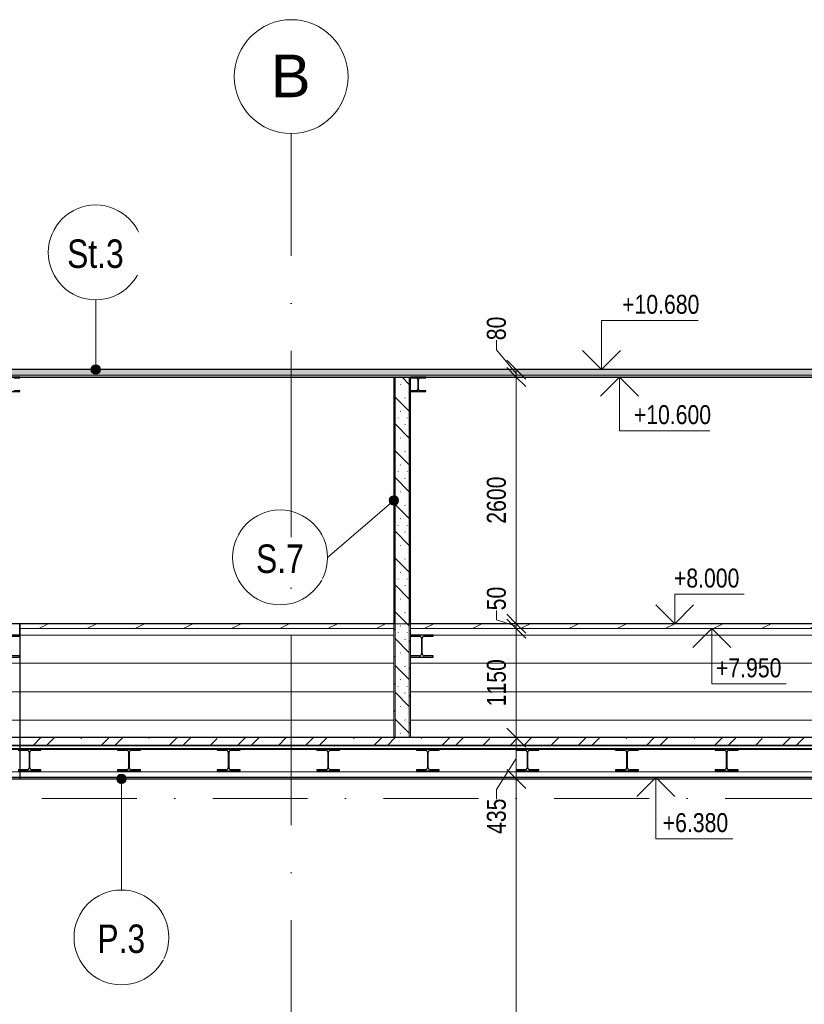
# Model space of a CAD drawing. Header units: millimetres. Extents: x 157133 to 260102, y -21587 to 34582.
# Tile 46 of 65: x 197298 to 205569, y 3989 to 14367. Entities that reach past the tile are written whole.
import ezdxf

# ---------------------------------------------------------------- set-up
doc = ezdxf.new("R2010")
doc.units = ezdxf.units.MM
for name, pattern in [('Osa', [2000, 1000, -500, 0, -500]), ('Tečkovaná 1_5mm', [150, 0, -150]), ('Čerchovaná 10mm', [1800, 1000, -400, 0, -400]), ('Čerchovaná 20mm', [3000, 2000, -500, 0, -500]), ('Čerchovaná 3mm', [500, 300, -100, 0, -100])]:
    doc.linetypes.add(name, pattern=pattern)
for name, color, linetype, lineweight in [('CA_KOTY', 3, 'Continuous', 9), ('CA_KOTY-100', 3, 'Continuous', 9), ('CA_NEVHRA1', 3, 'Čerchovaná 3mm', 13), ('CA_OSY', 5, 'Osa', 9), ('CA_PODLAHA', 1, 'Continuous', 25), ('CA_PODLAHA25', 7, 'Continuous', 13), ('CA_POHHRA18', 9, 'Tečkovaná 1_5mm', 9), ('CA_POHHRA25', 7, 'Continuous', 13), ('CA_PSVBUB', 3, 'Continuous', 9), ('CA_REZY', 1, 'Continuous', 25), ('CA_SRAFY', 9, 'Continuous', 25), ('CA_TEXT35', 62, 'Continuous', 9), ('CA_ZARIZPRED', 8, 'Continuous', 13), ('Popisky podlahy', 250, 'Continuous', 9)]:
    doc.layers.add(name, color=color, linetype=linetype, lineweight=lineweight)
doc.styles.add('Arial_2', font='arial.ttf', dxfattribs={"height": 450})
doc.styles.add('Arial_4', font='arial.ttf', dxfattribs={"width": 0.8, "height": 200})
doc.styles.add('Arial_6', font='arial.ttf', dxfattribs={"width": 0.8, "height": 300})
doc.dimstyles.new('HP_Přímá_-_2_mm_Ariel_1-100_vnitřní', dxfattribs={"dimscale": 304.8, "dimtxt": 204.05188, "dimasz": 0.656168, "dimexe": 0, "dimexo": 0.0625, "dimgap": 0.164042, "dimtad": 1, "dimdec": 0, "dimzin": 0, "dimdsep": 46, "dimtxsty": 'Arial_4', "dimblk1": 'OBLIQUE', "dimblk2": 'OBLIQUE', "dimsah": 1, "dimcen": 0.09, "dimazin": 0, "dimtfac": 1, "dimtdec": 4, "dimtix": 1, "dimtmove": 1, "dimatfit": 3, "dimfxl": 0, "dimfxlon": 1, "dimtvp": 1, "dimtolj": 1, "dimtzin": 0, "dimarcsym": 2})
doc.dimstyles.new('HP_Přímá_-_2_mm_Ariel_1-100_vnitřní_1', dxfattribs={"dimscale": 304.8, "dimtxt": 204.05188, "dimasz": 0.656168, "dimexe": 0, "dimexo": 0.0625, "dimgap": 0.164042, "dimtad": 1, "dimdec": 0, "dimzin": 0, "dimdsep": 46, "dimtxsty": 'Arial_4', "dimblk1": 'OBLIQUE', "dimblk2": 'OBLIQUE', "dimsah": 1, "dimcen": 0.09, "dimazin": 0, "dimtfac": 1, "dimtdec": 4, "dimtix": 1, "dimtmove": 0, "dimatfit": 3, "dimfxl": 0, "dimfxlon": 1, "dimtvp": 1, "dimtolj": 1, "dimtzin": 0, "dimarcsym": 2})
pattern_1 = [(45, (197942.36, 5783.53), (-143.684, 143.684), []), (45, (198038.15, 5783.53), (-143.684, 143.684), [3.353, -98.247]), (45, (198133.94, 5783.53), (-143.684, 143.684), [3.353, -98.247])]

# ---------------------------------------------------------------- blocks, each defined once
blk = doc.blocks.new('ocelová kce final - 11542_003_OK-HALA_TaO-2_ET_AciS_2025-05-29_upr_dwg-2597525-ŘEZ 2 - vestavek V7')
at = {"layer": 'CA_REZY'}
for p, q in [((17888, 10600), (17728, 10600)), ((17826, 10591), (17888, 10591)), ((17888, 10591), (17888, 10600)), ((22168, 10600), (22008, 10600)), ((22008, 10600), (22008, 10591)), ((22008, 10591), (22070, 10591)), ((22106, 10591), (22168, 10591)), ((22168, 10591), (22168, 10600)), ((22085, 10576), (22085, 10472)), ((22091, 10472), (22091, 10576)), ((17728, 10448), (17888, 10448)), ((17888, 10457), (17826, 10457)), ((17888, 10448), (17888, 10457)), ((22070, 10457), (22008, 10457)), ((22008, 10457), (22008, 10448)), ((22008, 10448), (22168, 10448)), ((22168, 10457), (22106, 10457)), ((22168, 10448), (22168, 10457)), ((17888, 8000), (17878, 8000)), ((17888, 7880), (17888, 8000)), ((17888, 7880), (17648, 7880)), ((17793, 7868), (17888, 7868)), ((17878, 7880), (17888, 7880)), ((17888, 7868), (17888, 7880)), ((22248, 7880), (22008, 7880)), ((22008, 7880), (22008, 7868)), ((22008, 7868), (22103, 7868)), ((22124, 7847), (22124, 7683)), ((22132, 7683), (22132, 7847)), ((22153, 7868), (22248, 7868)), ((22248, 7868), (22248, 7880)), ((17648, 7650), (17888, 7650)), ((17888, 7662), (17793, 7662)), ((17888, 7650), (17888, 7662)), ((22103, 7662), (22008, 7662)), ((22008, 7662), (22008, 7650)), ((22008, 7650), (22248, 7650)), ((22248, 7662), (22153, 7662)), ((22248, 7650), (22248, 7662)), ((28760, 6800), (9310, 6800)), ((28760, 6719), (9310, 6719)), ((9310, 6719), (28760, 6719)), ((9310, 6681), (28390, 6681)), ((28390, 6681), (9310, 6681)), ((9310, 6680), (28390, 6680)), ((18110, 6680), (17870, 6680)), ((17870, 6668), (17965, 6668)), ((17986, 6647), (17986, 6483)), ((17994, 6483), (17994, 6647)), ((18015, 6668), (18110, 6668)), ((18110, 6668), (18110, 6680)), ((19160, 6680), (18920, 6680)), ((18920, 6680), (18920, 6668)), ((18920, 6668), (19015, 6668)), ((19036, 6647), (19036, 6483)), ((19044, 6483), (19044, 6647)), ((19065, 6668), (19160, 6668)), ((19160, 6668), (19160, 6680)), ((20210, 6680), (19970, 6680)), ((19970, 6680), (19970, 6668)), ((19970, 6668), (20065, 6668)), ((20086, 6647), (20086, 6483)), ((20094, 6483), (20094, 6647)), ((20115, 6668), (20210, 6668)), ((20210, 6668), (20210, 6680)), ((21260, 6680), (21020, 6680)), ((21020, 6680), (21020, 6668)), ((21020, 6668), (21115, 6668)), ((21136, 6647), (21136, 6483)), ((21144, 6483), (21144, 6647)), ((21165, 6668), (21260, 6668)), ((21260, 6668), (21260, 6680)), ((22310, 6680), (22070, 6680)), ((22070, 6680), (22070, 6668)), ((22070, 6668), (22165, 6668)), ((22186, 6647), (22186, 6483)), ((22194, 6483), (22194, 6647)), ((22215, 6668), (22310, 6668)), ((22310, 6668), (22310, 6680)), ((23360, 6680), (23120, 6680)), ((23120, 6680), (23120, 6668)), ((23120, 6668), (23215, 6668)), ((23236, 6647), (23236, 6483)), ((23244, 6483), (23244, 6647)), ((23265, 6668), (23360, 6668)), ((23360, 6668), (23360, 6680)), ((24410, 6680), (24170, 6680)), ((24170, 6680), (24170, 6668)), ((24170, 6668), (24265, 6668)), ((24286, 6647), (24286, 6483)), ((24294, 6483), (24294, 6647)), ((24315, 6668), (24410, 6668)), ((24410, 6668), (24410, 6680)), ((25460, 6680), (25220, 6680)), ((25220, 6680), (25220, 6668)), ((25220, 6668), (25315, 6668)), ((25336, 6647), (25336, 6483)), ((25344, 6483), (25344, 6647)), ((25365, 6668), (25460, 6668)), ((25460, 6668), (25460, 6680)), ((17965, 6462), (17870, 6462)), ((17870, 6450), (18110, 6450)), ((18110, 6462), (18015, 6462)), ((18110, 6450), (18110, 6462)), ((19015, 6462), (18920, 6462)), ((18920, 6462), (18920, 6450)), ((18920, 6450), (19160, 6450)), ((19160, 6462), (19065, 6462)), ((19160, 6450), (19160, 6462)), ((20065, 6462), (19970, 6462)), ((19970, 6462), (19970, 6450)), ((19970, 6450), (20210, 6450)), ((20210, 6462), (20115, 6462)), ((20210, 6450), (20210, 6462)), ((21115, 6462), (21020, 6462)), ((21020, 6462), (21020, 6450)), ((21020, 6450), (21260, 6450)), ((21260, 6462), (21165, 6462)), ((21260, 6450), (21260, 6462)), ((22165, 6462), (22070, 6462)), ((22070, 6462), (22070, 6450)), ((22070, 6450), (22310, 6450)), ((22310, 6462), (22215, 6462)), ((22310, 6450), (22310, 6462)), ((23215, 6462), (23120, 6462)), ((23120, 6462), (23120, 6450)), ((23120, 6450), (23360, 6450)), ((23360, 6462), (23265, 6462)), ((23360, 6450), (23360, 6462)), ((24265, 6462), (24170, 6462)), ((24170, 6462), (24170, 6450)), ((24170, 6450), (24410, 6450)), ((24410, 6462), (24315, 6462)), ((24410, 6450), (24410, 6462)), ((25315, 6462), (25220, 6462)), ((25220, 6462), (25220, 6450)), ((25220, 6450), (25460, 6450)), ((25460, 6462), (25365, 6462)), ((25460, 6450), (25460, 6462))]:
    blk.add_line(p, q, dxfattribs=at)
for centre, radius, start, end in [((22070, 10576), 15, 0, 90), ((22106, 10576), 15, 90, 180), ((22070, 10472), 15, 270, 0), ((22106, 10472), 15, 180, 270), ((22103, 7847), 21, 0, 90), ((22153, 7847), 21, 90, 180), ((22103, 7683), 21, 270, 0), ((22153, 7683), 21, 180, 270), ((17965, 6647), 21, 0, 90), ((18015, 6647), 21, 90, 180), ((19015, 6647), 21, 0, 90), ((19065, 6647), 21, 90, 180), ((20065, 6647), 21, 0, 90), ((20115, 6647), 21, 90, 180), ((21115, 6647), 21, 0, 90), ((21165, 6647), 21, 90, 180), ((22165, 6647), 21, 0, 90), ((22215, 6647), 21, 90, 180), ((23215, 6647), 21, 0, 90), ((23265, 6647), 21, 90, 180), ((24265, 6647), 21, 0, 90), ((24315, 6647), 21, 90, 180), ((25315, 6647), 21, 0, 90), ((25365, 6647), 21, 90, 180), ((17965, 6483), 21, 270, 0), ((18015, 6483), 21, 180, 270), ((19015, 6483), 21, 270, 0), ((19065, 6483), 21, 180, 270), ((20065, 6483), 21, 270, 0), ((20115, 6483), 21, 180, 270), ((21115, 6483), 21, 270, 0), ((21165, 6483), 21, 180, 270), ((22165, 6483), 21, 270, 0), ((22215, 6483), 21, 180, 270), ((23215, 6483), 21, 270, 0), ((23265, 6483), 21, 180, 270), ((24265, 6483), 21, 270, 0), ((24315, 6483), 21, 180, 270), ((25315, 6483), 21, 270, 0), ((25365, 6483), 21, 180, 270)]:
    blk.add_arc(centre, radius, start, end, dxfattribs=at)
blk = doc.blocks.new('ocelová kce final - ocelová kce final-2597615-ŘEZ 2 - vestavek V7')
blk.add_blockref('ocelová kce final - 11542_003_OK-HALA_TaO-2_ET_AciS_2025-05-29_upr_dwg-2597525-ŘEZ 2 - vestavek V7', (0, 0))
blk = doc.blocks.new('Osnova - Bublina osnovy 12mm-4850-ŘEZ 2 - vestavek V7')
at = {"layer": 'CA_TEXT35'}
blk.add_circle((7749.871065, 13767.40766), 600, dxfattribs=at)
blk = doc.blocks.new('HP_Popisek stěny - HP_Popisek stěny-1417901-ŘEZ 2 - vestavek V7')
at = {"layer": 'CA_PSVBUB'}
blk.add_circle((20632, 8700), 500, dxfattribs=at)
blk = doc.blocks.new('Popisek podlahy - Popisek podlahy-1418391-ŘEZ 2 - vestavek V7')
at = {"layer": 'Popisky podlahy'}
blk.add_circle((18960, 4694), 500, dxfattribs=at)
blk = doc.blocks.new('DIMBLOCK54-ŘEZ 2 - vestavek V7')
at = {"layer": 'CA_KOTY-100'}
for p, q in [((202326, 10989), (202326, 10889)), ((202326, 10889), (202533, 10640)), ((202533, 10680), (202433, 10780)), ((202533, 10600), (202433, 10700)), ((202533, 10680), (202533, 10600)), ((202533, 10680), (202633, 10580)), ((202533, 10680), (202533, 10680)), ((202533, 10680), (202533, 10680)), ((202533, 10600), (202633, 10500)), ((202533, 10600), (202533, 10600)), ((202533, 10600), (202533, 10600))]:
    blk.add_line(p, q, dxfattribs=at)
at = {"layer": 'CA_KOTY-100', "color": 0, "insert": (202223, 10989), "char_height": 200, "width": 293.83, "attachment_point": 1, "rotation": 90, "line_spacing_factor": 0.941778, "style": 'Arial_4'}
blk.add_mtext('80', dxfattribs=at)
blk = doc.blocks.new('_Oblique')
at = {"color": 0, "linetype": 'ByBlock', "lineweight": -2}
blk.add_line((-0.5, -0.5), (0.5, 0.5), dxfattribs=at)
blk = doc.blocks.new('DIMBLOCK55-ŘEZ 2 - vestavek V7')
at = {"layer": 'CA_KOTY-100'}
for p, q in [((202533, 10600), (202433, 10700)), ((202533, 10600), (202533, 8000)), ((202533, 10600), (202633, 10500)), ((202533, 10600), (202533, 10600)), ((202533, 10600), (202533, 10600)), ((202533, 8000), (202433, 8100)), ((202533, 8000), (202633, 7900)), ((202533, 8000), (202533, 8000)), ((202533, 8000), (202533, 8000))]:
    blk.add_line(p, q, dxfattribs=at)
at = {"layer": 'CA_KOTY-100', "color": 0, "insert": (202223, 9055), "char_height": 200, "width": 587.67, "attachment_point": 1, "rotation": 90, "line_spacing_factor": 0.941778, "style": 'Arial_4'}
blk.add_mtext('2600', dxfattribs=at)
blk = doc.blocks.new('DIMBLOCK56-ŘEZ 2 - vestavek V7')
at = {"layer": 'CA_KOTY-100'}
for p, q in [((202326, 8142), (202326, 8042)), ((202533, 8000), (202433, 8100)), ((202326, 8042), (202533, 7975)), ((202533, 7950), (202433, 8050)), ((202533, 8000), (202533, 7950)), ((202533, 8000), (202633, 7900)), ((202533, 8000), (202533, 8000)), ((202533, 8000), (202533, 8000)), ((202533, 7950), (202633, 7850)), ((202533, 7950), (202533, 7950)), ((202533, 7950), (202533, 7950))]:
    blk.add_line(p, q, dxfattribs=at)
at = {"layer": 'CA_KOTY-100', "color": 0, "insert": (202223, 8142), "char_height": 200, "width": 293.83, "attachment_point": 1, "rotation": 90, "line_spacing_factor": 0.941778, "style": 'Arial_4'}
blk.add_mtext('50', dxfattribs=at)
blk = doc.blocks.new('DIMBLOCK57-ŘEZ 2 - vestavek V7')
at = {"layer": 'CA_KOTY-100'}
for p, q in [((202533, 7950), (202433, 8050)), ((202533, 7950), (202533, 6800)), ((202533, 7950), (202633, 7850)), ((202533, 7950), (202533, 7950)), ((202533, 7950), (202533, 7950)), ((202533, 6800), (202433, 6900)), ((202533, 6800), (202633, 6700)), ((202533, 6800), (202533, 6800)), ((202533, 6800), (202533, 6800))]:
    blk.add_line(p, q, dxfattribs=at)
at = {"layer": 'CA_KOTY-100', "color": 0, "insert": (202223, 7130), "char_height": 200, "width": 587.67, "attachment_point": 1, "rotation": 90, "line_spacing_factor": 0.941778, "style": 'Arial_4'}
blk.add_mtext('1150', dxfattribs=at)
blk = doc.blocks.new('DIMBLOCK58-ŘEZ 2 - vestavek V7')
at = {"layer": 'CA_KOTY-100'}
for p, q in [((202533, 6800), (202433, 6900)), ((202533, 6800), (202533, 6365)), ((202533, 6800), (202633, 6700)), ((202533, 6800), (202533, 6800)), ((202533, 6800), (202533, 6800)), ((202326, 6253), (202533, 6582)), ((202533, 6365), (202433, 6465)), ((202533, 6365), (202633, 6265)), ((202533, 6365), (202533, 6365)), ((202533, 6365), (202533, 6365)), ((202326, 6153), (202326, 6253))]:
    blk.add_line(p, q, dxfattribs=at)
at = {"layer": 'CA_KOTY-100', "color": 0, "insert": (202223, 5785), "char_height": 200, "width": 440.75, "attachment_point": 1, "rotation": 90, "line_spacing_factor": 0.941778, "style": 'Arial_4'}
blk.add_mtext('435', dxfattribs=at)
blk = doc.blocks.new('DIMBLOCK59-ŘEZ 2 - vestavek V7')
at = {"layer": 'CA_KOTY-100'}
for p, q in [((202533, 6365), (202433, 6465)), ((202533, 6365), (202533, 0)), ((202533, 6365), (202633, 6265)), ((202533, 6365), (202533, 6365)), ((202533, 6365), (202533, 6365)), ((202533, 0), (202433, 100)), ((202533, 0), (202633, -100)), ((202533, 0), (202533, 0)), ((202533, 0), (202533, 0))]:
    blk.add_line(p, q, dxfattribs=at)
at = {"layer": 'CA_KOTY-100', "color": 0, "insert": (202223, 2938), "char_height": 200, "width": 587.67, "attachment_point": 1, "rotation": 90, "line_spacing_factor": 0.941778, "style": 'Arial_4'}
blk.add_mtext('6365', dxfattribs=at)

msp = doc.modelspace()

# ---------------------------------------------------------------- hatches: boundary and pattern name
at = {"layer": 'CA_POHHRA25', "lineweight": 9}
h = msp.add_hatch(dxfattribs=at)
h.set_pattern_fill('FP_28', color=256, style=0, pattern_type=2)
h.set_pattern_definition([(0, (197942.36, 5783.53), (0, 300), [])])
h.paths.add_polyline_path([(206033.2, 6380), (207620.7, 6380), (207620.7, 6398), (207731.5, 6398), (207743.5, 6401.2), (207752.3, 6410), (207755.5, 6422), (207755.5, 6618), (207752.3, 6630), (207743.5, 6638.8), (207731.5, 6642), (207620.7, 6642), (207620.7, 6660), (207640.7, 6660), (207640.7, 6680), (206970.7, 6680), (206970.7, 6668), (206875.5, 6668), (206865, 6665.2), (206857.3, 6657.5), (206854.5, 6647), (206854.5, 6483), (206857.3, 6472.5), (206865, 6464.8), (206875.5, 6462), (206970.7, 6462), (206970.7, 6450), (206730.7, 6450), (206730.7, 6462), (206826, 6462), (206836.5, 6464.8), (206844.2, 6472.5), (206847, 6483), (206847, 6647), (206844.2, 6657.5), (206836.5, 6665.2), (206826, 6668), (206730.7, 6668), (206730.7, 6680), (205920.7, 6680), (205920.7, 6668), (205825.5, 6668), (205815, 6665.2), (205807.3, 6657.5), (205804.5, 6647), (205804.5, 6483), (205807.3, 6472.5), (205815, 6464.8), (205825.5, 6462), (205920.7, 6462), (205920.7, 6450), (205680.7, 6450), (205680.7, 6462), (205776, 6462), (205786.5, 6464.8), (205794.2, 6472.5), (205797, 6483), (205797, 6647), (205794.2, 6657.5), (205786.5, 6665.2), (205776, 6668), (205680.7, 6668), (205680.7, 6680), (204870.7, 6680), (204870.7, 6668), (204775.5, 6668), (204765, 6665.2), (204757.3, 6657.5), (204754.5, 6647), (204754.5, 6483), (204757.3, 6472.5), (204765, 6464.8), (204775.5, 6462), (204870.7, 6462), (204870.7, 6450), (204630.7, 6450), (204630.7, 6462), (204726, 6462), (204736.5, 6464.8), (204744.2, 6472.5), (204747, 6483), (204747, 6647), (204744.2, 6657.5), (204736.5, 6665.2), (204726, 6668), (204630.7, 6668), (204630.7, 6680), (203820.7, 6680), (203820.7, 6668), (203725.5, 6668), (203715, 6665.2), (203707.3, 6657.5), (203704.5, 6647), (203704.5, 6483), (203707.3, 6472.5), (203715, 6464.8), (203725.5, 6462), (203820.7, 6462), (203820.7, 6450), (203580.7, 6450), (203580.7, 6462), (203676, 6462), (203686.5, 6464.8), (203694.2, 6472.5), (203697, 6483), (203697, 6647), (203694.2, 6657.5), (203686.5, 6665.2), (203676, 6668), (203580.7, 6668), (203580.7, 6680), (202770.7, 6680), (202770.7, 6668), (202675.5, 6668), (202665, 6665.2), (202657.3, 6657.5), (202654.5, 6647), (202654.5, 6483), (202657.3, 6472.5), (202665, 6464.8), (202675.5, 6462), (202770.7, 6462), (202770.7, 6450), (202530.7, 6450), (202530.7, 6462), (202626, 6462), (202636.5, 6464.8), (202644.2, 6472.5), (202647, 6483), (202647, 6647), (202644.2, 6657.5), (202636.5, 6665.2), (202626, 6668), (202530.7, 6668), (202530.7, 6680), (201720.7, 6680), (201720.7, 6668), (201625.5, 6668), (201615, 6665.2), (201607.3, 6657.5), (201604.5, 6647), (201604.5, 6483), (201607.3, 6472.5), (201615, 6464.8), (201625.5, 6462), (201720.7, 6462), (201720.7, 6450), (201480.7, 6450), (201480.7, 6462), (201576, 6462), (201586.5, 6464.8), (201594.2, 6472.5), (201597, 6483), (201597, 6647), (201594.2, 6657.5), (201586.5, 6665.2), (201576, 6668), (201480.7, 6668), (201480.7, 6680), (200670.7, 6680), (200670.7, 6668), (200575.5, 6668), (200565, 6665.2), (200557.3, 6657.5), (200554.5, 6647), (200554.5, 6483), (200557.3, 6472.5), (200565, 6464.8), (200575.5, 6462), (200670.7, 6462), (200670.7, 6450), (200430.7, 6450), (200430.7, 6462), (200526, 6462), (200536.5, 6464.8), (200544.2, 6472.5), (200547, 6483), (200547, 6647), (200544.2, 6657.5), (200536.5, 6665.2), (200526, 6668), (200430.7, 6668), (200430.7, 6680), (199620.7, 6680), (199620.7, 6668), (199525.5, 6668), (199515, 6665.2), (199507.3, 6657.5), (199504.5, 6647), (199504.5, 6483), (199507.3, 6472.5), (199515, 6464.8), (199525.5, 6462), (199620.7, 6462), (199620.7, 6450), (199380.7, 6450), (199380.7, 6462), (199476, 6462), (199486.5, 6464.8), (199494.2, 6472.5), (199497, 6483), (199497, 6647), (199494.2, 6657.5), (199486.5, 6665.2), (199476, 6668), (199380.7, 6668), (199380.7, 6680), (198570.7, 6680), (198570.7, 6668), (198475.5, 6668), (198465, 6665.2), (198457.3, 6657.5), (198454.5, 6647), (198454.5, 6483), (198457.3, 6472.5), (198465, 6464.8), (198475.5, 6462), (198570.7, 6462), (198570.7, 6450), (198330.7, 6450), (198330.7, 6462), (198426, 6462), (198436.5, 6464.8), (198444.2, 6472.5), (198447, 6483), (198447, 6647), (198444.2, 6657.5), (198436.5, 6665.2), (198426, 6668), (198330.7, 6668), (198330.7, 6680), (197520.7, 6680), (197520.7, 6668), (197425.5, 6668), (197415, 6665.2), (197407.3, 6657.5), (197404.5, 6647), (197404.5, 6483), (197407.3, 6472.5), (197415, 6464.8), (197426.8, 6462), (197520.7, 6462), (197520.7, 6450), (197280.7, 6450), (197280.7, 6462), (197376, 6462), (197386.5, 6464.8), (197394.2, 6472.5), (197397, 6483), (197397, 6647), (197394.2, 6657.5), (197386.5, 6665.2), (197376, 6668), (197280.7, 6668), (197280.7, 6680), (196470.7, 6680), (196470.7, 6668), (196375.5, 6668), (196365, 6665.2), (196357.3, 6657.5), (196354.5, 6647), (196354.5, 6483), (196357.3, 6472.5), (196365, 6464.8), (196375.5, 6462), (196470.7, 6462), (196470.7, 6450), (196230.7, 6450), (196230.7, 6462), (196326, 6462), (196336.5, 6464.8), (196344.2, 6472.5), (196347, 6483), (196347, 6647), (196344.2, 6657.5), (196336.5, 6665.2), (196326, 6668), (196230.7, 6668), (196230.7, 6680), (195420.7, 6680), (195420.7, 6668), (195325.5, 6668), (195315, 6665.2), (195307.3, 6657.5), (195304.5, 6647), (195304.5, 6483), (195307.3, 6472.5), (195315, 6464.8), (195325.5, 6462), (195420.7, 6462), (195420.7, 6450), (195180.7, 6450), (195180.7, 6462), (195276, 6462), (195286.5, 6464.8), (195294.2, 6472.5), (195297, 6483), (195297, 6647), (195294.2, 6657.5), (195286.5, 6665.2), (195276, 6668), (195180.7, 6668), (195180.7, 6680), (194370.7, 6680), (194370.7, 6668), (194275.5, 6668), (194265, 6665.2), (194257.3, 6657.5), (194254.5, 6647), (194254.5, 6483), (194257.3, 6472.5), (194265, 6464.8), (194275.5, 6462), (194370.7, 6462), (194370.7, 6450), (194130.7, 6450), (194130.7, 6462), (194226, 6462), (194236.5, 6464.8), (194244.2, 6472.5), (194247, 6483), (194247, 6647), (194244.2, 6657.5), (194236.5, 6665.2), (194226, 6668), (194130.7, 6668), (194130.7, 6680), (193320.7, 6680), (193320.7, 6668), (193225.5, 6668), (193215, 6665.2), (193207.3, 6657.5), (193204.5, 6647), (193204.5, 6483), (193207.3, 6472.5), (193215, 6464.8), (193225.5, 6462), (193320.7, 6462), (193320.7, 6450), (193080.7, 6450), (193080.7, 6462), (193176, 6462), (193186.5, 6464.8), (193194.2, 6472.5), (193197, 6483), (193197, 6647), (193194.2, 6657.5), (193186.5, 6665.2), (193176, 6668), (193080.7, 6668), (193080.7, 6680), (192270.7, 6680), (192270.7, 6668), (192175.5, 6668), (192165, 6665.2), (192157.3, 6657.5), (192154.5, 6645.2), (192154.5, 6483), (192157.3, 6472.5), (192165, 6464.8), (192175.5, 6462), (192270.7, 6462), (192270.7, 6450), (192030.7, 6450), (192030.7, 6462), (192126, 6462), (192136.5, 6464.8), (192144.2, 6472.5), (192147, 6483), (192147, 6647), (192144.2, 6657.5), (192136.5, 6665.2), (192126, 6668), (192030.7, 6668), (192030.7, 6680), (191220.7, 6680), (191220.7, 6668), (191125.5, 6668), (191115, 6665.2), (191107.3, 6657.5), (191104.5, 6647), (191104.5, 6483), (191107.3, 6472.5), (191115, 6464.8), (191125.5, 6462), (191220.7, 6462), (191220.7, 6450), (190980.7, 6450), (190980.7, 6462), (191076, 6462), (191086.5, 6464.8), (191094.2, 6472.5), (191097, 6483), (191097, 6647), (191094.2, 6657.5), (191086.5, 6665.2), (191076, 6668), (190980.7, 6668), (190980.7, 6680), (190085.7, 6680), (190085.7, 6668), (189990.5, 6668), (189980, 6665.2), (189972.3, 6657.5), (189969.5, 6647), (189969.5, 6483), (189972.3, 6472.5), (189980, 6464.8), (189990.5, 6462), (190085.7, 6462), (190085.7, 6450), (189845.7, 6450), (189845.7, 6462), (189941, 6462), (189951.5, 6464.8), (189959.2, 6472.5), (189962, 6483), (189962, 6647), (189959.2, 6657.5), (189951.5, 6665.2), (189941, 6668), (189845.7, 6668), (189845.7, 6680), (188950.7, 6680), (188950.7, 6668), (188855.5, 6668), (188845, 6665.2), (188837.3, 6657.5), (188834.5, 6647), (188834.5, 6483), (188837.3, 6472.5), (188845, 6464.8), (188855.5, 6462), (188950.7, 6462), (188950.7, 6450), (188713.1, 6450), (188713.1, 6380), (205920.7, 6380)])
h.paths.add_polyline_path([(188563.1, 6380), (188563.1, 7880), (188560.7, 7880), (188560.7, 7815), (188543.1, 7815), (188543.1, 6380)])
h.paths.add_polyline_path([(207900.7, 6398), (208011.5, 6398), (208023.5, 6401.2), (208032.3, 6410), (208035.5, 6422), (208035.5, 6618), (208032.3, 6630), (208023.5, 6638.8), (208011.5, 6642), (207790, 6642), (207778, 6638.8), (207769.2, 6630), (207766, 6618), (207766, 6422), (207769.2, 6410), (207778, 6401.2), (207790, 6398), (207800.7, 6398)])
h.paths.add_polyline_path([(208180.7, 6398), (208180.7, 6642), (208070, 6642), (208058, 6638.8), (208049.2, 6630), (208046, 6618), (208046, 6422), (208049.2, 6410), (208058, 6401.2), (208070, 6398), (208170.7, 6398)])
h.paths.add_polyline_path([(188720.7, 6668), (188713.1, 6668), (188713.1, 6462), (188720.7, 6462)])
h.paths.add_polyline_path([(188806, 6462), (188816.5, 6464.8), (188824.2, 6472.5), (188827, 6483), (188827, 6647), (188824.2, 6657.5), (188816.5, 6665.2), (188806, 6668), (188720.7, 6668), (188720.7, 6462)])
h.paths.add_polyline_path([(207740.7, 6660), (208170.7, 6660), (208170.7, 6719), (188720.7, 6719), (188720.7, 6681.1), (207740.7, 6680)])
h.paths.add_polyline_path([(198991.6, 6800), (201243, 6800), (201243, 7880), (197298.7, 7880), (197298.7, 7868), (197203.5, 7868), (197193, 7865.2), (197185.3, 7857.5), (197182.5, 7847), (197183.5, 7679.3), (197185.3, 7672.5), (197193, 7664.8), (197203.5, 7662), (197298.7, 7662), (197298.7, 7650), (197058.7, 7650), (197058.7, 7662), (197154, 7662), (197164.5, 7664.8), (197172.2, 7672.5), (197175, 7683), (197175, 7847), (197172.2, 7857.5), (197164.5, 7865.2), (197154, 7868), (197058.7, 7868), (197058.7, 7880), (196133.7, 7880), (196133.7, 7868), (196038.5, 7868), (196028, 7865.2), (196020.3, 7857.5), (196017.5, 7847), (196018.5, 7679.3), (196020.3, 7672.5), (196028, 7664.8), (196038.5, 7662), (196133.7, 7662), (196133.7, 7650), (195893.7, 7650), (195893.7, 7662), (195989, 7662), (195999.5, 7664.8), (196007.2, 7672.5), (196010, 7683), (196010, 7847), (196007.2, 7857.5), (195999.5, 7865.2), (195989, 7868), (195893.7, 7868), (195893.7, 7880), (194968.7, 7880), (194968.7, 7868), (194873.5, 7868), (194863, 7865.2), (194855.3, 7857.5), (194852.5, 7847), (194853.5, 7679.3), (194855.3, 7672.5), (194863, 7664.8), (194873.5, 7662), (194968.7, 7662), (194968.7, 7650), (194728.7, 7650), (194728.7, 7662), (194824, 7662), (194834.5, 7664.8), (194842.2, 7672.5), (194845, 7683), (194845, 7847), (194842.2, 7857.5), (194834.5, 7865.2), (194824, 7868), (194728.7, 7868), (194728.7, 7880), (193803.7, 7880), (193803.7, 7868), (193708.5, 7868), (193698, 7865.2), (193690.3, 7857.5), (193687.5, 7847), (193688.5, 7679.3), (193690.3, 7672.5), (193698, 7664.8), (193708.5, 7662), (193803.7, 7662), (193803.7, 7650), (193563.7, 7650), (193563.7, 7662), (193659, 7662), (193669.5, 7664.8), (193677.2, 7672.5), (193680, 7683), (193680, 7847), (193677.2, 7857.5), (193669.5, 7865.2), (193659, 7868), (193563.7, 7868), (193563.7, 7880), (192638.7, 7880), (192638.7, 7868), (192543.5, 7868), (192533, 7865.2), (192525.3, 7857.5), (192522.5, 7847), (192523.5, 7679.3), (192525.3, 7672.5), (192533, 7664.8), (192543.5, 7662), (192638.7, 7662), (192638.7, 7650), (192398.7, 7650), (192398.7, 7662), (192494, 7662), (192504.5, 7664.8), (192512.2, 7672.5), (192515, 7683), (192515, 7847), (192512.2, 7857.5), (192504.5, 7865.2), (192494, 7868), (192398.7, 7868), (192398.7, 7880), (188950.7, 7880), (188950.7, 7868), (188855.5, 7868), (188845, 7865.2), (188837.3, 7857.5), (188834.5, 7847), (188834.5, 7683), (188837.3, 7672.5), (188845, 7664.8), (188855.5, 7662), (188950.7, 7662), (188950.7, 7650), (188713.1, 7650), (188713.1, 6800), (198209.2, 6800)])
h.paths.add_polyline_path([(202903.6, 6800), (208180.7, 6800), (208180.7, 7600), (207620.7, 7600), (207620.7, 7618), (207731.5, 7618), (207743.5, 7621.2), (207752.3, 7630), (207755.5, 7642), (207755.5, 7838), (207752.3, 7850), (207743.5, 7858.8), (207731.5, 7862), (207620.7, 7862), (207620.7, 7880), (206008.7, 7880), (206008.7, 7868), (205913.5, 7868), (205903, 7865.2), (205895.3, 7857.5), (205892.5, 7847), (205892.5, 7683), (205895.3, 7672.5), (205903, 7664.8), (205913.5, 7662), (206008.7, 7662), (206008.7, 7650), (205768.7, 7650), (205768.7, 7662), (205864, 7662), (205874.5, 7664.8), (205882.2, 7672.5), (205885, 7683), (205885, 7847), (205882.2, 7857.5), (205874.5, 7865.2), (205864, 7868), (205768.7, 7868), (205768.7, 7880), (201658.7, 7880), (201658.7, 7868), (201563.5, 7868), (201553, 7865.2), (201545.3, 7857.5), (201542.5, 7847), (201542.5, 7683), (201545.3, 7672.5), (201553, 7664.8), (201563.5, 7662), (201658.7, 7662), (201658.7, 7650), (201418.7, 7650), (201418.7, 7662), (201514, 7662), (201524.5, 7664.8), (201532.2, 7672.5), (201535, 7683), (201535, 7847), (201532.2, 7857.5), (201524.5, 7865.2), (201514, 7868), (201418.7, 7868), (201418, 6800), (202121.2, 6800)])
h.paths.add_polyline_path([(207980.7, 7063.8), (207815.5, 7064.6), (207808.3, 7068.7), (207802.7, 7076.4), (207800.7, 7086.1), (207801.5, 7159), (207805.1, 7167.2), (207812.1, 7173.4), (207820.7, 7175.6), (207985.9, 7174.7), (207993.2, 7170.7), (207998.8, 7162.9), (208000.7, 7153.2), (208000, 7080.3), (207996.4, 7072.2), (207989.2, 7065.9), (207983.4, 7064.1)])
h.paths.add_polyline_path([(207980.7, 7072.7), (207985.9, 7074), (207990.1, 7077.8), (207992.4, 7083.1), (207992.7, 7086.1), (207991.8, 7158.2), (207989.2, 7162.6), (207985.2, 7165.6), (207980.7, 7166.6), (207816.3, 7165.6), (207812.6, 7162.9), (207809.7, 7158.2), (207808.7, 7153.2), (207809.7, 7081.2), (207811.4, 7077.8), (207816.3, 7073.8), (207820.7, 7072.7)])
h.paths.add_polyline_path([(207790, 7618), (208011.5, 7618), (208023.5, 7621.2), (208032.3, 7630), (208035.5, 7642), (208035.5, 7838), (208032.3, 7850), (208023.5, 7858.8), (208011.5, 7862), (207790, 7862), (207778, 7858.8), (207768.7, 7848.3), (207766, 7838), (207766, 7642), (207769.2, 7630), (207778, 7621.2)])
h.paths.add_polyline_path([(208070, 7618), (208180.7, 7618), (208180.7, 7862), (208070, 7862), (208058, 7858.8), (208049.2, 7850), (208046, 7838), (208046, 7642), (208049.2, 7630), (208058, 7621.2)])
h.paths.add_polyline_path([(188713.1, 7662), (188806, 7662), (188816.5, 7664.8), (188824.2, 7672.5), (188827, 7683), (188827, 7847), (188824.2, 7857.5), (188816.5, 7865.2), (188806, 7868), (188713.1, 7868), (188713.1, 7664.8)])
h.paths.add_polyline_path([(188543.2, 7825.5), (188551.7, 7829), (188555.2, 7837.5), (188555.2, 7880), (188543.1, 7880), (188543.1, 7825.5)])
at = {"layer": 'CA_PSVBUB'}
h = msp.add_hatch(color=256, dxfattribs=at)
edge = h.paths.add_edge_path()
edge.add_arc((201243, 9300), 50, 0, 360)
at = {"layer": 'CA_SRAFY', "lineweight": 9}
h = msp.add_hatch(dxfattribs=at)
h.set_pattern_fill('FP_22', color=256, angle=-113.578, style=0, pattern_type=2)
h.set_pattern_definition([(246.422, (198026.385, 10668.96), (-0.0002, -220.727), [38.113, -20.106, 100.311, -20.106, -62.196]), (246.422, (198026.385, 10668.96), (-0.0002, -220.727), [-178.636, 38.113, -24.083]), (293.578, (198084.18, 10668.96), (96.3319, 0.0005), [38.113, -20.106, 100.311, -20.106, -62.196]), (293.578, (198084.18, 10668.96), (96.3319, 0.0005), [-178.636, 38.113, -24.083]), (180, (198084.18, 10668.96), (7e-13, -220.726), [57.799, -38.532]), (180, (198036.02, 10470.3), (7e-13, -220.726), [57.799, -38.532]), (270, (198099.43, 10634.03), (96.334, 3e-13), [18.426, -202.3]), (270, (198051.26, 10523.67), (96.334, 3e-13), [18.426, -202.3]), (270, (198011.14, 10634.03), (96.334, 3e-13), [18.426, -202.3]), (270, (197962.97, 10523.67), (96.334, 3e-13), [18.426, -202.3])])
h.paths.add_polyline_path([(207650.7, 10600), (207650.7, 10680), (188548.1, 10680), (188548.1, 10600), (207598, 10600)])
h = msp.add_hatch(dxfattribs=at)
h.set_pattern_fill('FP_17', color=256, style=0, pattern_type=2)
h.set_pattern_definition(pattern_1)
h.paths.add_polyline_path([(201255.5, 6800), (201255.5, 10600), (201243, 10600), (201243, 6800)])
h = msp.add_hatch(dxfattribs=at)
h.set_pattern_fill('FP_18', color=256, style=0, pattern_type=2)
h.set_pattern_definition([(135, (197942.36, 5783.53), (-141.4214, -141.4214), []), (135, (198036.64, 5783.53), (-141.4214, -141.4214), [3.353, -96.647]), (135, (198130.93, 5783.53), (-141.4214, -141.4214), [3.353, -96.647])])
h.paths.add_polyline_path([(201405.5, 6800), (201405.5, 10600), (201255.5, 10600), (201255.5, 6800), (201338.8, 6800)])
h = msp.add_hatch(dxfattribs=at)
h.set_pattern_fill('FP_17', color=256, style=0, pattern_type=2)
h.set_pattern_definition(pattern_1)
h.paths.add_polyline_path([(201405.5, 6800), (201418, 6800), (201418, 10600), (201405.5, 10600), (201405.5, 7210.6)])
h = msp.add_hatch(dxfattribs=at)
h.set_pattern_fill('FP_20', color=256, style=0, pattern_type=2)
h.set_pattern_definition([(216.87, (198145.56, 6291.53), (1523.9982, 1016.0027), [254, -2286]), (206.565, (198450.36, 6139.13), (-508.0007, -508), [567.96, -567.96]), (198.435, (198450.36, 5885.13), (-1015.9995, -508.0012), [321.288, -1285.15])])
h.paths.add_polyline_path([(188725.6, 7950), (192398.1, 7950), (192398.1, 8000), (188725.6, 8000)])
h.paths.add_polyline_path([(188550.6, 7950), (188550.6, 8000), (188548.1, 8000), (188548.1, 7950)])
h.paths.add_polyline_path([(207989.2, 7950), (208018.2, 7950), (208018.2, 8000), (201418, 8000), (201418, 7950), (207598, 7950)])
h.paths.add_polyline_path([(198209.2, 7950), (201243, 7950), (201243, 8000), (197298.1, 8000), (197298.1, 7950), (197426.8, 7950)])
h = msp.add_hatch(dxfattribs=at)
h.set_pattern_fill('FP_21', color=256, style=0, pattern_type=2)
h.set_pattern_definition([(45, (197942.36, 5783.53), (-359.21, 359.21), []), (45, (198086.05, 5783.53), (-359.21, 359.21), []), (45, (198373.4, 5783.53), (-215.526, 502.894), [203.2, -101.6, 3.353, -98.247])])
h.paths.add_polyline_path([(199774, 6720), (208193.2, 6720), (208193.2, 6800), (197298.1, 6800), (197298.1, 6720), (198991.6, 6720)])
h.paths.add_polyline_path([(188548.1, 6720), (192398.1, 6720), (192398.1, 6800), (188548.1, 6800)])
at = {"layer": 'Popisky podlahy'}
h = msp.add_hatch(color=7, dxfattribs=at)
edge = h.paths.add_edge_path()
edge.add_arc((198099.4, 10680), 50, 0, 360)
h = msp.add_hatch(color=7, dxfattribs=at)
edge = h.paths.add_edge_path()
edge.add_arc((198370.7, 6365), 50, 0, 360)

# ---------------------------------------------------------------- linework, layer by layer
at = {"layer": 'CA_KOTY'}
for p, q in [((203432.7, 11198.6), (204450.1, 11198.6)), ((203432.7, 10680), (203432.7, 11198.6)), ((203432.7, 10680), (203232.7, 10880)), ((203432.7, 10680), (203632.7, 10880)), ((203620.6, 10600), (203420.6, 10400)), ((203620.6, 10600), (203820.6, 10400)), ((203620.6, 10600), (203620.6, 10035.7)), ((203620.6, 10035.7), (204573.3, 10035.7)), ((204202.9, 8313.1), (204934.8, 8313.1)), ((204202.9, 8000), (204202.9, 8313.1)), ((204202.9, 8000), (204002.9, 8200)), ((204202.9, 8000), (204402.9, 8200)), ((204594.7, 7950), (204394.7, 7750)), ((204594.7, 7950), (204794.7, 7750)), ((204594.7, 7950), (204594.7, 7366.8)), ((204594.7, 7366.8), (205378.3, 7366.8)), ((204003.3, 6380), (203803.3, 6180)), ((204003.3, 6380), (204203.3, 6180)), ((204003.3, 6380), (204003.3, 5735.3)), ((204003.3, 5735.3), (204816.8, 5735.3))]:
    msp.add_line(p, q, dxfattribs=at)
at = {"layer": 'CA_NEVHRA1'}
msp.add_line((197298.1, 6684), (208193.2, 6684), dxfattribs=at)
at = {"layer": 'CA_OSY', "linetype": 'Čerchovaná 20mm'}
msp.add_line((200160.6, -6123.3), (200160.6, 13167.4), dxfattribs=at)
at = {"layer": 'CA_OSY', "linetype": 'Čerchovaná 10mm'}
for p, q in [((183132.5, 8000), (211179.2, 8000)), ((183132.5, 6160), (211179.2, 6160))]:
    msp.add_line(p, q, dxfattribs=at)
at = {"layer": 'CA_PODLAHA'}
for p, q in [((207650.7, 10680), (188548.1, 10680)), ((188548.1, 10600), (207650.7, 10600)), ((201243, 8000), (188725.6, 8000)), ((197298.1, 8000), (197298.1, 6365)), ((208018.2, 8000), (201418, 8000)), ((188548.1, 6365), (208193.2, 6365))]:
    msp.add_line(p, q, dxfattribs=at)
at = {"layer": 'CA_PODLAHA25'}
for p, q in [((201243, 7950), (197298.1, 7950)), ((208018.2, 7950), (201418, 7950)), ((208193.2, 6800), (188548.1, 6800)), ((208193.2, 6720), (197298.1, 6720)), ((208193.2, 6680), (197298.1, 6680)), ((208193.2, 6440), (188548.1, 6440)), ((208193.2, 6380), (188548.1, 6380))]:
    msp.add_line(p, q, dxfattribs=at)
at = {"layer": 'CA_POHHRA18', "linetype": 'Continuous'}
msp.add_line((197298.1, 6716), (208193.2, 6716), dxfattribs=at)
at = {"layer": 'CA_POHHRA25'}
for p, q in [((207638.2, 10619), (192431.9, 10619)), ((201255.5, 6800), (201255.5, 10600)), ((201405.5, 6800), (201405.5, 10600)), ((201243, 8000), (201243, 6800)), ((201418, 6800), (201418, 8000)), ((197298.7, 7880), (201243, 7880)), ((197426.8, 7880), (197298.7, 7880)), ((201658.7, 7880), (205768.7, 7880)), ((188713.1, 6380), (208180.7, 6380))]:
    msp.add_line(p, q, dxfattribs=at)
at = {"layer": 'CA_PSVBUB'}
msp.add_line((201243, 9300), (200543, 8700), dxfattribs=at)
msp.add_circle((201243, 9300), 50, dxfattribs=at)
at = {"layer": 'CA_REZY'}
for p, q in [((201243, 10600), (201243, 8000)), ((201418, 8000), (201418, 10600))]:
    msp.add_line(p, q, dxfattribs=at)
at = {"layer": 'Popisky podlahy'}
for p, q in [((198099.4, 10680), (198099.4, 11415)), ((198370.7, 6365), (198370.7, 5194.4))]:
    msp.add_line(p, q, dxfattribs=at)
for centre in [(198099.4, 10680), (198370.7, 6365)]:
    msp.add_circle(centre, 50, dxfattribs=at)

# ---------------------------------------------------------------- block references
at = {"layer": 'CA_PSVBUB'}
msp.add_blockref('HP_Popisek stěny - HP_Popisek stěny-1417901-ŘEZ 2 - vestavek V7', (179410.7, 0), dxfattribs=at)
at = {"layer": 'CA_TEXT35'}
msp.add_blockref('Osnova - Bublina osnovy 12mm-4850-ŘEZ 2 - vestavek V7', (192410.7, 0), dxfattribs=at)
at = {"layer": 'CA_ZARIZPRED'}
msp.add_blockref('ocelová kce final - ocelová kce final-2597615-ŘEZ 2 - vestavek V7', (179410.7, 0), dxfattribs=at)
at = {"layer": 'Popisky podlahy'}
for p in [(179139.5, 7220.6), (179410.7, 0)]:
    msp.add_blockref('Popisek podlahy - Popisek podlahy-1418391-ŘEZ 2 - vestavek V7', p, dxfattribs=at)

# ---------------------------------------------------------------- texts
at = {"layer": 'CA_KOTY', "char_height": 200, "attachment_point": 1, "line_spacing_factor": 0.941778, "style": 'Arial_4'}
for s, insert, width in [('+10.680', (203649.1, 11467.7), 962.269), ('+10.600', (203772.4, 10304.7), 962.269), ('+8.000', (204195.1, 8582.1), 815.357), ('+7.950', (204638.6, 7635.9), 815.357), ('+6.380', (204077.1, 6004.4), 815.357)]:
    msp.add_mtext(s, dxfattribs=dict(at, insert=insert, width=width))

# ---------------------------------------------------------------- dimensions: what is measured, and where the dimension line sits
at = {"layer": 'CA_KOTY'}
for base, p1, p2, override, picture, middle in [((202532.7, 10600), (202532.7, 10680), (202532.7, 10600), {"dimpost": '<>', "dimfxl": 80}, 'DIMBLOCK54-ŘEZ 2 - vestavek V7', (202356.4, 11135.5)), ((202532.7, 7950), (202532.7, 8000), (202532.7, 7950), {"dimpost": '<>', "dimfxl": 50}, 'DIMBLOCK56-ŘEZ 2 - vestavek V7', (202356.4, 8288.5)), ((202532.7, 6365), (202532.7, 6800), (202532.7, 6365), {"dimpost": '<>', "dimfxl": 435}, 'DIMBLOCK58-ŘEZ 2 - vestavek V7', (202356.4, 6005.7))]:
    dim = msp.add_linear_dim(base=base, p1=p1, p2=p2, angle=90, dimstyle='HP_Přímá_-_2_mm_Ariel_1-100_vnitřní', override=override, dxfattribs=at)
    dim.commit()
    dim.dimension.update_dxf_attribs({"geometry": picture, "text_midpoint": middle, "dimtype": 160, "text_rotation": 90})
for base, p1, p2, override, picture, middle in [((202532.7, 8000), (202532.7, 10600), (202532.7, 8000), {"dimpost": '<>', "dimfxl": 2600}, 'DIMBLOCK55-ŘEZ 2 - vestavek V7', (202380.6, 9300)), ((202532.7, 6800), (202532.7, 7950), (202532.7, 6800), {"dimpost": '<>', "dimfxl": 1150}, 'DIMBLOCK57-ŘEZ 2 - vestavek V7', (202380.6, 7375)), ((202532.7, 0), (202532.7, 6365), (202532.7, 0), {"dimpost": '<>', "dimfxl": 6365}, 'DIMBLOCK59-ŘEZ 2 - vestavek V7', (202380.5, 3182.5))]:
    dim = msp.add_linear_dim(base=base, p1=p1, p2=p2, angle=90, dimstyle='HP_Přímá_-_2_mm_Ariel_1-100_vnitřní_1', override=override, dxfattribs=at)
    dim.commit()
    dim.dimension.update_dxf_attribs({"geometry": picture, "text_midpoint": middle})

# ---------------------------------------------------------------- next in the draw order: texts
at = {"layer": 'CA_PSVBUB', "insert": (199789.7, 8836), "char_height": 300, "width": 622.109, "attachment_point": 1, "style": 'Arial_6', "bg_fill": 3, "box_fill_scale": 1.25, "bg_fill_color": 256, "bg_fill_true_color": 13158600, "bg_fill_transparency": 0}
msp.add_mtext('S.7', dxfattribs=at)
at = {"layer": 'CA_TEXT35', "insert": (199945.5, 14000), "char_height": 450, "width": 513.08, "attachment_point": 1, "style": 'Arial_2', "bg_fill": 3, "box_fill_scale": 1.25, "bg_fill_color": 256, "bg_fill_true_color": 13158600, "bg_fill_transparency": 0}
msp.add_mtext('\\fArial|b0|i0|c238|p34|;B', dxfattribs=at)
at = {"layer": 'Popisky podlahy', "color": 7, "char_height": 300, "attachment_point": 1, "style": 'Arial_6', "bg_fill": 3, "box_fill_scale": 1.25, "bg_fill_color": 256, "bg_fill_true_color": 13158600, "bg_fill_transparency": 0}
for s, insert, width in [('St.3', (197798.2, 12051), 737.552), ('P.3', (198117.4, 4830.4), 622.109)]:
    msp.add_mtext(s, dxfattribs=dict(at, insert=insert, width=width))

doc.saveas('drawing.dxf')
